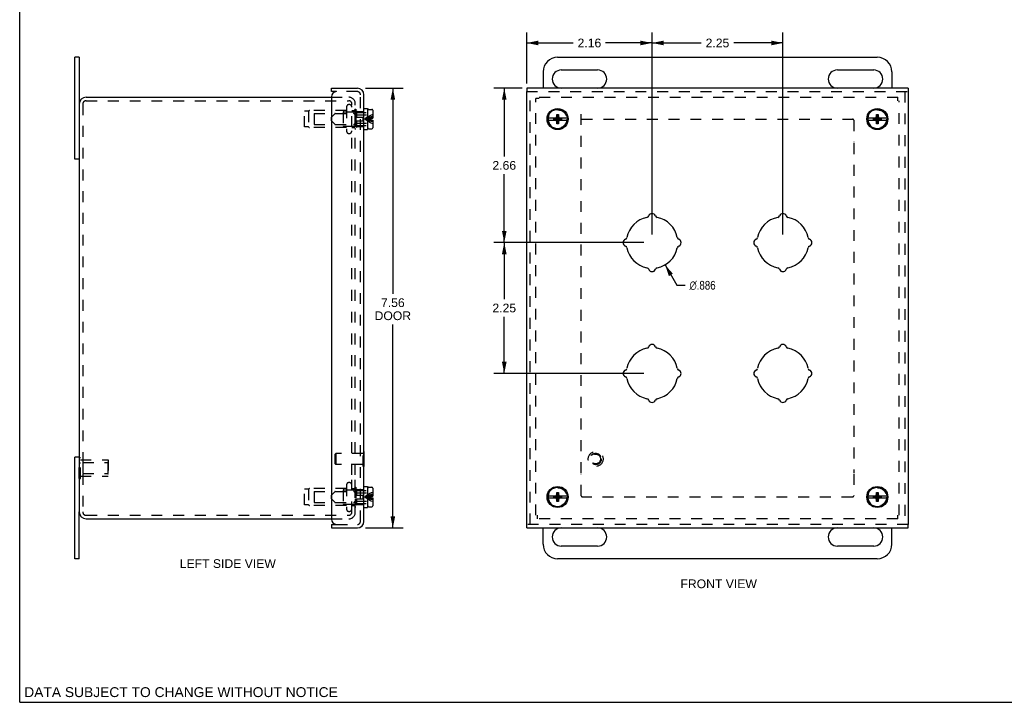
# Model space of a CAD drawing. Header units: inches. Extents: x 0 to 34, y 0 to 22.
# Tile 1 of 3: x 0 to 16.9, y 0 to 11.7. Entities that reach past the tile are written whole.
import ezdxf

# ---------------------------------------------------------------- set-up
doc = ezdxf.new("R2010")
doc.units = ezdxf.units.IN
doc.header["$LTSCALE"] = 1.87
doc.header["$MEASUREMENT"] = 0
doc.linetypes.add('HIDDEN', pattern=[0.2, 0.1, -0.1])
doc.layers.get('0').update_dxf_attribs({"linetype": 'CONTINUOUS'})
for name, color, linetype in [('DEFAULT_2', 8, 'HIDDEN'), ('DIMENSIONS', 7, 'CONTINUOUS'), ('DOOR_ASSEMBLY', 7, 'CONTINUOUS')]:
    doc.layers.add(name, color=color, linetype=linetype)
doc.styles.get("Standard").update_dxf_attribs({"font": 'arial.ttf'})
doc.styles.add('TEXTSTYLE_1', font='gdt', dxfattribs={"width": 0.8})
doc.dimstyles.new('DIMSTYLE_1', dxfattribs={"dimtxt": 0.15, "dimasz": 0.2, "dimexe": 0.09, "dimexo": 0.07, "dimgap": 0.09, "dimtad": 0, "dimtih": 1, "dimtoh": 1, "dimdec": 3, "dimzin": 4, "dimdsep": 46, "dimtxsty": 'Standard', "dimblk": '_FILLED', "dimblk1": '_FILLED', "dimblk2": '_FILLED', "dimcen": 0.09, "dimadec": 3, "dimazin": 1, "dimtfac": 1, "dimtdec": 3, "dimtofl": 0, "dimtmove": 0, "dimatfit": 1, "dimldrblk": '_FILLED', "dimfxl": 0, "dimtolj": 1, "dimtzin": 4, "dimarcsym": 0})
doc.dimstyles.new('DIMSTYLE_2', dxfattribs={"dimtxt": 0.15, "dimasz": 0.2, "dimexe": 0.09, "dimexo": 0.07, "dimgap": 0.0375, "dimtad": 0, "dimtih": 1, "dimtoh": 1, "dimzin": 4, "dimdsep": 46, "dimtxsty": 'Standard', "dimblk": '_FILLED', "dimblk1": '_FILLED', "dimblk2": '_FILLED', "dimcen": 0.09, "dimazin": 1, "dimtfac": 1, "dimtdec": 3, "dimtofl": 0, "dimtmove": 0, "dimatfit": 3, "dimldrblk": '_FILLED', "dimfxl": 0, "dimtolj": 1, "dimtzin": 4, "dimarcsym": 0})

# ---------------------------------------------------------------- blocks, each defined once
blk = doc.blocks.new('_FILLED')
at = {"color": 0, "linetype": 'ByBlock'}
blk.add_solid([(0, 0), (-1, 0.2), (-1, -0.2)], dxfattribs=at)
blk = doc.blocks.new('*D1')
at = {"layer": 'DIMENSIONS', "color": 2, "linetype": 'Continuous'}
for p, q in [((11.103, 7.523), (11.308, 7.172)), ((11.308, 7.172), (11.448, 7.172))]:
    blk.add_line(p, q, dxfattribs=at)
at = {"layer": 'DIMENSIONS', "color": 2, "linetype": 'Continuous', "xscale": 0.2, "yscale": 0.2, "zscale": 0.2, "rotation": 120.2599769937}
blk.add_blockref('_FILLED', (11.103, 7.523), dxfattribs=at)
at = {"layer": 'DIMENSIONS', "color": 2, "linetype": 'Continuous', "insert": (11.523, 7.247), "char_height": 0.15, "width": 0.60762, "attachment_point": 1, "line_spacing_factor": 0.9, "style": 'TEXTSTYLE_1'}
blk.add_mtext('{\\fgdt;n}\\fArial;.886', dxfattribs=at)
blk = doc.blocks.new('*D2')
at = {"layer": 'DIMENSIONS', "color": 2, "linetype": 'Continuous'}
for p, q in [((5.951, 10.562), (6.6, 10.562)), ((6.42, 10.562), (6.42, 7.023)), ((6.42, 2.999), (6.42, 6.498)), ((5.951, 2.999), (6.6, 2.999))]:
    blk.add_line(p, q, dxfattribs=at)
at = {"layer": 'DIMENSIONS', "color": 2, "linetype": 'Continuous', "xscale": 0.2, "yscale": 0.2, "zscale": 0.2}
for p, rotation in [((6.42, 10.562), 90), ((6.42, 2.999), 270)]:
    blk.add_blockref('_FILLED', p, dxfattribs=dict(at, rotation=rotation))
at = {"layer": 'DIMENSIONS', "color": 2, "linetype": 'Continuous', "insert": (6.42, 6.948), "char_height": 0.15, "width": 0.62788, "attachment_point": 2, "line_spacing_factor": 0.9}
blk.add_mtext('7.56\\PDOOR', dxfattribs=at)
blk = doc.blocks.new('*D13')
at = {"layer": 'DIMENSIONS', "color": 2, "linetype": 'Continuous'}
for p, q in [((8.644, 10.562), (8.157, 10.562)), ((8.337, 10.562), (8.337, 9.384)), ((8.337, 7.906), (8.337, 9.084)), ((10.74, 7.906), (8.157, 7.906))]:
    blk.add_line(p, q, dxfattribs=at)
at = {"layer": 'DIMENSIONS', "color": 2, "linetype": 'Continuous', "xscale": 0.2, "yscale": 0.2, "zscale": 0.2}
for p, rotation in [((8.337, 10.562), 90), ((8.337, 7.906), 270)]:
    blk.add_blockref('_FILLED', p, dxfattribs=dict(at, rotation=rotation))
at = {"layer": 'DIMENSIONS', "color": 2, "linetype": 'Continuous', "insert": (8.337, 9.309), "char_height": 0.15, "width": 0.40762, "attachment_point": 2, "line_spacing_factor": 0.9}
blk.add_mtext('2.66', dxfattribs=at)
blk = doc.blocks.new('*D14')
at = {"layer": 'DIMENSIONS', "color": 2, "linetype": 'Continuous'}
for p, q in [((8.724, 10.642), (8.724, 11.519)), ((10.88, 8.046), (10.88, 11.519)), ((8.724, 11.339), (9.523, 11.339)), ((10.88, 11.339), (10.081, 11.339))]:
    blk.add_line(p, q, dxfattribs=at)
at = {"layer": 'DIMENSIONS', "color": 2, "linetype": 'Continuous', "xscale": 0.2, "yscale": 0.2, "zscale": 0.2, "rotation": 180}
blk.add_blockref('_FILLED', (8.724, 11.339), dxfattribs=at)
at = {"layer": 'DIMENSIONS', "color": 2, "linetype": 'Continuous', "xscale": 0.2, "yscale": 0.2, "zscale": 0.2}
blk.add_blockref('_FILLED', (10.88, 11.339), dxfattribs=at)
at = {"layer": 'DIMENSIONS', "color": 2, "linetype": 'Continuous', "insert": (9.802, 11.414), "char_height": 0.15, "width": 0.40762, "attachment_point": 2, "line_spacing_factor": 0.9}
blk.add_mtext('2.16', dxfattribs=at)
blk = doc.blocks.new('*D15')
at = {"layer": 'DIMENSIONS', "color": 2, "linetype": 'Continuous'}
for p, q in [((10.88, 8.046), (10.88, 11.519)), ((13.13, 8.046), (13.13, 11.519)), ((10.88, 11.339), (11.726, 11.339)), ((13.13, 11.339), (12.284, 11.339))]:
    blk.add_line(p, q, dxfattribs=at)
at = {"layer": 'DIMENSIONS', "color": 2, "linetype": 'Continuous', "xscale": 0.2, "yscale": 0.2, "zscale": 0.2, "rotation": 180}
blk.add_blockref('_FILLED', (10.88, 11.339), dxfattribs=at)
at = {"layer": 'DIMENSIONS', "color": 2, "linetype": 'Continuous', "xscale": 0.2, "yscale": 0.2, "zscale": 0.2}
blk.add_blockref('_FILLED', (13.13, 11.339), dxfattribs=at)
at = {"layer": 'DIMENSIONS', "color": 2, "linetype": 'Continuous', "insert": (12.005, 11.414), "char_height": 0.15, "width": 0.40762, "attachment_point": 2, "line_spacing_factor": 0.9}
blk.add_mtext('2.25', dxfattribs=at)
blk = doc.blocks.new('*D16')
at = {"layer": 'DIMENSIONS', "color": 2, "linetype": 'Continuous'}
for p, q in [((10.74, 7.906), (8.157, 7.906)), ((8.337, 7.906), (8.337, 6.931)), ((8.337, 5.656), (8.337, 6.631)), ((10.74, 5.656), (8.157, 5.656))]:
    blk.add_line(p, q, dxfattribs=at)
at = {"layer": 'DIMENSIONS', "color": 2, "linetype": 'Continuous', "xscale": 0.2, "yscale": 0.2, "zscale": 0.2}
for p, rotation in [((8.337, 7.906), 90), ((8.337, 5.656), 270)]:
    blk.add_blockref('_FILLED', p, dxfattribs=dict(at, rotation=rotation))
at = {"layer": 'DIMENSIONS', "color": 2, "linetype": 'Continuous', "insert": (8.337, 6.856), "char_height": 0.15, "width": 0.40762, "attachment_point": 2, "line_spacing_factor": 0.9}
blk.add_mtext('2.25', dxfattribs=at)

msp = doc.modelspace()

# ---------------------------------------------------------------- linework, layer by layer
at = {"color": 7, "linetype": 'Continuous'}
for p, q in [((0, 0), (0, 22)), ((1.0245, 11.0931), (0.9495, 11.0931)), ((1.0245, 11.0931), (1.0245, 10.2856)), ((9.2552, 11.0931), (14.7552, 11.0931)), ((9.0052, 10.8431), (9.0052, 10.5619)), ((9.3177, 10.8744), (9.9427, 10.8744)), ((14.0677, 10.8744), (14.6927, 10.8744)), ((15.0052, 10.8431), (15.0052, 10.5619)), ((9.9427, 10.5619), (9.3177, 10.5619)), ((14.6927, 10.5619), (14.0677, 10.5619)), ((1.0245, 9.3431), (0.9495, 9.3431)), ((1.0245, 4.2181), (0.9495, 4.2181)), ((1.0245, 2.4681), (1.0245, 3.2756)), ((9.0052, 2.7181), (9.0052, 2.9994)), ((9.3177, 2.9994), (9.9427, 2.9994)), ((14.0677, 2.9994), (14.6927, 2.9994)), ((15.0052, 2.7181), (15.0052, 2.9994)), ((9.9427, 2.6869), (9.3177, 2.6869)), ((14.6927, 2.6869), (14.0677, 2.6869)), ((1.0245, 2.4681), (0.9495, 2.4681)), ((14.7552, 2.4681), (9.2552, 2.4681)), ((0, 0), (34, 0))]:
    msp.add_line(p, q, dxfattribs=at)
at = {"color": 3, "linetype": 'Continuous'}
for p, q in [((0.9495, 9.3431), (0.9495, 11.0931)), ((1.1445, 10.4056), (5.3625, 10.4056)), ((1.0245, 10.2856), (1.0245, 3.2756)), ((0.9495, 2.4681), (0.9495, 4.2181)), ((1.1445, 3.1556), (5.3625, 3.1556))]:
    msp.add_line(p, q, dxfattribs=at)
at = {"color": 7, "linetype": 'Continuous'}
for centre, radius, start, end in [((9.2552, 10.8431), 0.25, 90, 180), ((14.7552, 10.8431), 0.25, 0, 90), ((9.3177, 10.7181), 0.1562, 90, 270), ((9.9427, 10.7181), 0.1562, 270, 90), ((14.0677, 10.7181), 0.1562, 90, 270), ((14.6927, 10.7181), 0.1562, 270, 90), ((9.3177, 2.8431), 0.1562, 90, 270), ((9.9427, 2.8431), 0.1562, 270, 90), ((14.0677, 2.8431), 0.1562, 90, 270), ((14.6927, 2.8431), 0.1562, 270, 90), ((9.2552, 2.7181), 0.25, 180, 270), ((14.7552, 2.7181), 0.25, 270, 360)]:
    msp.add_arc(centre, radius, start, end, dxfattribs=at)
at = {"color": 3, "linetype": 'Continuous'}
for centre, start, end in [((1.1445, 10.2856), 90, 180), ((1.1445, 3.2756), 180, 270)]:
    msp.add_arc(centre, 0.12, start, end, dxfattribs=at)
at = {"layer": 'DEFAULT_2', "color": 8, "linetype": 'HIDDEN'}
for p, q in [((1.1445, 10.3456), (5.6595, 10.3456)), ((5.3625, 10.4056), (5.6595, 10.4056)), ((8.8802, 3.2156), (8.8802, 10.3836)), ((8.9402, 10.3836), (8.8802, 10.3836)), ((8.9402, 10.4056), (15.1082, 10.4056)), ((15.1082, 10.3456), (15.1082, 10.4056)), ((15.1302, 3.2156), (15.1302, 10.3456)), ((1.0845, 10.2856), (1.0845, 3.2756)), ((4.902, 9.8956), (4.902, 10.1656)), ((4.971, 10.1656), (4.902, 10.1656)), ((4.971, 10.1656), (4.971, 9.8956)), ((5.622, 10.1766), (4.9889, 10.1766)), ((5.622, 10.2344), (5.622, 9.8269)), ((5.7145, 3.9119), (5.7145, 10.2936)), ((5.7145, 10.1766), (5.7565, 10.1766)), ((5.7665, 10.2006), (5.7665, 9.8606)), ((5.7665, 10.2006), (5.7845, 10.2006)), ((5.7745, 3.9119), (5.7745, 10.2936)), ((5.7845, 10.2006), (5.7845, 9.8606)), ((9.6614, 3.9449), (9.6614, 10.1666)), ((5.0645, 10.1256), (5.0645, 9.9356)), ((5.0645, 10.1256), (5.5645, 10.1256)), ((5.5645, 10.1456), (5.5645, 9.9156)), ((5.5745, 10.1556), (5.7845, 10.1556)), ((9.6694, 10.0306), (14.3289, 10.0306)), ((14.3489, 10.0106), (14.3489, 9.6344)), ((4.971, 9.8956), (4.902, 9.8956)), ((5.622, 9.8846), (4.9889, 9.8846)), ((5.0645, 9.9356), (5.5645, 9.9356)), ((5.5745, 9.9056), (5.7845, 9.9056)), ((5.7145, 9.8846), (5.7565, 9.8846)), ((5.7665, 9.8606), (5.7845, 9.8606)), ((14.3489, 9.6164), (14.3489, 3.9449)), ((1.0241, 3.8505), (1.0241, 4.2108)), ((1.0241, 4.2108), (1.0451, 4.2108)), ((1.0241, 4.1207), (1.0451, 4.1207)), ((1.0451, 3.8505), (1.0451, 4.2108)), ((1.0451, 4.1706), (1.5241, 4.1706)), ((1.0866, 4.1256), (1.5141, 4.1256)), ((1.0866, 4.1256), (1.0866, 3.9356)), ((1.5141, 4.1256), (1.5241, 4.1356)), ((1.5141, 4.1256), (1.5141, 3.9356)), ((1.5241, 4.1706), (1.5241, 3.8906)), ((1.0241, 3.9406), (1.0451, 3.9406)), ((1.0866, 3.9356), (1.5141, 3.9356)), ((1.5141, 3.9356), (1.5241, 3.9256)), ((5.7145, 3.2676), (5.7145, 3.9117)), ((5.7745, 3.2676), (5.7745, 3.9117)), ((9.6614, 3.5506), (9.6614, 3.9269)), ((14.3489, 3.9289), (14.3489, 3.5506)), ((1.0241, 3.8505), (1.0451, 3.8505)), ((1.0451, 3.8906), (1.5241, 3.8906)), ((5.622, 3.7344), (5.622, 3.3269)), ((4.971, 3.6656), (4.902, 3.6656)), ((4.902, 3.3956), (4.902, 3.6656)), ((4.971, 3.6656), (4.971, 3.3956)), ((5.622, 3.6766), (4.9889, 3.6766)), ((5.0645, 3.6256), (5.5645, 3.6256)), ((5.0645, 3.6256), (5.0645, 3.4356)), ((5.5645, 3.6456), (5.5645, 3.4156)), ((5.5745, 3.6556), (5.7845, 3.6556)), ((5.7145, 3.6766), (5.7565, 3.6766)), ((5.7665, 3.7006), (5.7845, 3.7006)), ((5.7665, 3.7006), (5.7665, 3.3606)), ((5.7845, 3.7006), (5.7845, 3.3606)), ((4.971, 3.3956), (4.902, 3.3956)), ((5.0645, 3.4356), (5.5645, 3.4356)), ((5.5745, 3.4056), (5.7845, 3.4056)), ((14.3289, 3.5306), (9.6814, 3.5306)), ((5.622, 3.3846), (4.9889, 3.3846)), ((5.7145, 3.3846), (5.7565, 3.3846)), ((5.7665, 3.3606), (5.7845, 3.3606)), ((1.1445, 3.2156), (5.6595, 3.2156)), ((5.3625, 3.1556), (5.6625, 3.1556)), ((5.6595, 3.2156), (5.6625, 3.2156)), ((8.9022, 3.2156), (8.9022, 3.1556)), ((15.1082, 3.1556), (8.9022, 3.1556)), ((15.1082, 3.1556), (15.1082, 3.2156))]:
    msp.add_line(p, q, dxfattribs=at)
for centre in [(9.2552, 10.0306), (14.7552, 10.0306), (9.2552, 3.5306), (14.7552, 3.5306)]:
    msp.add_circle(centre, 0.1585, dxfattribs=at)
for centre, radius, start, end in [((1.1445, 10.2856), 0.06, 90, 180), ((5.6625, 10.2936), 0.112, 0, 90), ((5.6625, 10.2936), 0.052, 0, 90), ((4.9889, 10.1566), 0.02, 90, 153.25632), ((5.6683, 10.2344), 0.0462, 0, 180), ((5.7565, 10.1866), 0.01, 270, 359.99996), ((5.5745, 10.1456), 0.01, 90, 180.00003), ((14.3289, 10.0106), 0.02, 0, 90), ((4.9889, 9.9046), 0.02, 206.74368, 270), ((5.5745, 9.9156), 0.01, 179.99997, 270), ((5.6683, 9.8269), 0.0462, 180, 360), ((5.7565, 9.8746), 0.01, 0.00004, 90), ((5.6683, 3.7344), 0.0462, 0, 180), ((4.9889, 3.6566), 0.02, 90, 153.25632), ((5.5745, 3.6456), 0.01, 90, 180.00003), ((5.7565, 3.6866), 0.01, 270, 359.99996), ((4.9889, 3.4046), 0.02, 206.74368, 270), ((5.5745, 3.4156), 0.01, 179.99997, 270), ((9.6814, 3.5506), 0.02, 180, 270), ((14.3289, 3.5506), 0.02, 270, 360), ((1.1445, 3.2756), 0.06, 180, 270), ((5.6683, 3.3269), 0.0462, 180, 360), ((5.6625, 3.2676), 0.112, 270, 360), ((5.6625, 3.2676), 0.052, 270, 360), ((5.7565, 3.3746), 0.01, 0.00004, 90)]:
    msp.add_arc(centre, radius, start, end, dxfattribs=at)
at = {"layer": 'DOOR_ASSEMBLY', "color": 7, "linetype": 'Continuous'}
for p, q in [((5.3625, 10.5019), (5.3625, 10.5619)), ((8.7239, 10.5619), (8.7239, 10.5019)), ((15.2864, 10.5619), (15.2864, 10.5019)), ((5.4525, 10.5019), (5.3625, 10.5019)), ((5.9225, 10.2116), (5.985, 10.2116)), ((5.985, 10.2116), (5.985, 9.8496)), ((5.99, 9.8786), (5.99, 10.1826)), ((6.005, 10.1976), (6.058, 10.1976)), ((6.073, 10.1826), (6.073, 10.0471)), ((5.985, 10.1036), (5.99, 10.1036)), ((6.04, 10.0471), (6.04, 10.0141)), ((6.04, 10.0471), (6.073, 10.0471)), ((6.04, 10.0141), (6.073, 10.0141)), ((6.073, 10.0141), (6.073, 9.8786)), ((9.2226, 10.0471), (9.089, 10.0471)), ((9.089, 10.0141), (9.2226, 10.0141)), ((9.1904, 10.0173), (9.1904, 10.044)), ((9.1904, 10.044), (9.3199, 10.0173)), ((9.1904, 10.044), (9.2171, 10.044)), ((9.1904, 10.0173), (9.3199, 10.044)), ((9.2171, 10.0173), (9.1904, 10.0173)), ((9.2082, 10.0471), (9.2275, 10.0583)), ((9.2275, 10.003), (9.2082, 10.0141)), ((9.2171, 10.044), (9.2226, 10.0471)), ((9.2171, 10.0173), (9.2932, 10.044)), ((9.2171, 10.044), (9.2932, 10.0173)), ((9.2226, 10.0141), (9.2171, 10.0173)), ((9.2275, 10.0583), (9.2387, 10.0776)), ((9.2275, 10.003), (9.2828, 10.0583)), ((9.2828, 10.003), (9.2275, 10.0583)), ((9.2387, 9.9836), (9.2275, 10.003)), ((9.2387, 9.9506), (9.2717, 10.1106)), ((9.2387, 10.0776), (9.2387, 10.1106)), ((9.2717, 9.9506), (9.2387, 10.1106)), ((9.2387, 10.1106), (9.2717, 10.1106)), ((9.2387, 9.9836), (9.2717, 10.0776)), ((9.2717, 9.9836), (9.2387, 10.0776)), ((9.2717, 10.1106), (9.2717, 10.0776)), ((9.2717, 10.0776), (9.2828, 10.0583)), ((9.2828, 10.003), (9.2717, 9.9836)), ((9.2828, 10.0583), (9.3022, 10.0471)), ((9.3022, 10.0141), (9.2828, 10.003)), ((9.2877, 10.0471), (9.2932, 10.044)), ((9.4213, 10.0471), (9.2877, 10.0471)), ((9.2932, 10.0173), (9.2877, 10.0141)), ((9.2877, 10.0141), (9.4213, 10.0141)), ((9.2932, 10.044), (9.3199, 10.044)), ((9.3199, 10.0173), (9.2932, 10.0173)), ((9.3199, 10.044), (9.3199, 10.0173)), ((14.7226, 10.0471), (14.589, 10.0471)), ((14.589, 10.0141), (14.7226, 10.0141)), ((14.6904, 10.0173), (14.6904, 10.044)), ((14.6904, 10.0173), (14.8199, 10.044)), ((14.6904, 10.044), (14.7171, 10.044)), ((14.6904, 10.044), (14.8199, 10.0173)), ((14.7171, 10.0173), (14.6904, 10.0173)), ((14.7082, 10.0471), (14.7275, 10.0583)), ((14.7275, 10.003), (14.7082, 10.0141)), ((14.7171, 10.044), (14.7226, 10.0471)), ((14.7171, 10.0173), (14.7932, 10.044)), ((14.7171, 10.044), (14.7932, 10.0173)), ((14.7226, 10.0141), (14.7171, 10.0173)), ((14.7275, 10.0583), (14.7387, 10.0776)), ((14.7275, 10.003), (14.7828, 10.0583)), ((14.7275, 10.0583), (14.7828, 10.003)), ((14.7387, 9.9836), (14.7275, 10.003)), ((14.7387, 9.9506), (14.7717, 10.1106)), ((14.7387, 10.0776), (14.7387, 10.1106)), ((14.7387, 10.1106), (14.7717, 10.1106)), ((14.7717, 9.9506), (14.7387, 10.1106)), ((14.7387, 9.9836), (14.7717, 10.0776)), ((14.7717, 9.9836), (14.7387, 10.0776)), ((14.7717, 10.1106), (14.7717, 10.0776)), ((14.7717, 10.0776), (14.7828, 10.0583)), ((14.7828, 10.003), (14.7717, 9.9836)), ((14.7828, 10.0583), (14.8022, 10.0471)), ((14.8022, 10.0141), (14.7828, 10.003)), ((14.9213, 10.0471), (14.7877, 10.0471)), ((14.7877, 10.0471), (14.7932, 10.044)), ((14.7932, 10.0173), (14.7877, 10.0141)), ((14.7877, 10.0141), (14.9213, 10.0141)), ((14.7932, 10.044), (14.8199, 10.044)), ((14.8199, 10.0173), (14.7932, 10.0173)), ((14.8199, 10.044), (14.8199, 10.0173)), ((5.9225, 9.8496), (5.985, 9.8496)), ((5.985, 9.9576), (5.99, 9.9576)), ((6.005, 9.8636), (6.058, 9.8636)), ((9.2387, 9.9506), (9.2387, 9.9836)), ((9.2717, 9.9506), (9.2387, 9.9506)), ((9.2717, 9.9836), (9.2717, 9.9506)), ((14.7387, 9.9506), (14.7387, 9.9836)), ((14.7717, 9.9506), (14.7387, 9.9506)), ((14.7717, 9.9836), (14.7717, 9.9506)), ((5.9265, 4.3124), (5.9225, 4.3124)), ((5.9265, 4.0564), (5.9265, 4.3124)), ((5.9265, 4.0564), (5.9225, 4.0564)), ((5.9225, 3.7116), (5.985, 3.7116)), ((5.985, 3.7116), (5.985, 3.3496)), ((5.985, 3.6036), (5.99, 3.6036)), ((5.99, 3.3786), (5.99, 3.6826)), ((6.005, 3.6976), (6.058, 3.6976)), ((6.073, 3.6826), (6.073, 3.5471)), ((9.2082, 3.5471), (9.2275, 3.5583)), ((9.2275, 3.5583), (9.2387, 3.5776)), ((9.2275, 3.5583), (9.2828, 3.503)), ((9.2275, 3.503), (9.2828, 3.5583)), ((9.2717, 3.4506), (9.2387, 3.6106)), ((9.2387, 3.6106), (9.2717, 3.6106)), ((9.2387, 3.5776), (9.2387, 3.6106)), ((9.2387, 3.4506), (9.2717, 3.6106)), ((9.2717, 3.4836), (9.2387, 3.5776)), ((9.2387, 3.4836), (9.2717, 3.5776)), ((9.2717, 3.6106), (9.2717, 3.5776)), ((9.2717, 3.5776), (9.2828, 3.5583)), ((9.2828, 3.5583), (9.3022, 3.5471)), ((14.7082, 3.5471), (14.7275, 3.5583)), ((14.7275, 3.5583), (14.7387, 3.5776)), ((14.7275, 3.5583), (14.7828, 3.503)), ((14.7275, 3.503), (14.7828, 3.5583)), ((14.7387, 3.6106), (14.7717, 3.6106)), ((14.7717, 3.4506), (14.7387, 3.6106)), ((14.7387, 3.5776), (14.7387, 3.6106)), ((14.7387, 3.4506), (14.7717, 3.6106)), ((14.7717, 3.4836), (14.7387, 3.5776)), ((14.7387, 3.4836), (14.7717, 3.5776)), ((14.7717, 3.6106), (14.7717, 3.5776)), ((14.7717, 3.5776), (14.7828, 3.5583)), ((14.7828, 3.5583), (14.8022, 3.5471)), ((5.985, 3.4576), (5.99, 3.4576)), ((6.04, 3.5471), (6.073, 3.5471)), ((6.04, 3.5471), (6.04, 3.5141)), ((6.04, 3.5141), (6.073, 3.5141)), ((6.073, 3.5141), (6.073, 3.3786)), ((9.2226, 3.5471), (9.089, 3.5471)), ((9.089, 3.5141), (9.2226, 3.5141)), ((9.1904, 3.544), (9.3199, 3.5173)), ((9.1904, 3.544), (9.2171, 3.544)), ((9.1904, 3.5173), (9.1904, 3.544)), ((9.1904, 3.5173), (9.3199, 3.544)), ((9.2171, 3.5173), (9.1904, 3.5173)), ((9.2275, 3.503), (9.2082, 3.5141)), ((9.2171, 3.544), (9.2226, 3.5471)), ((9.2171, 3.544), (9.2932, 3.5173)), ((9.2171, 3.5173), (9.2932, 3.544)), ((9.2226, 3.5141), (9.2171, 3.5173)), ((9.2387, 3.4836), (9.2275, 3.503)), ((9.2387, 3.4506), (9.2387, 3.4836)), ((9.2717, 3.4506), (9.2387, 3.4506)), ((9.2828, 3.503), (9.2717, 3.4836)), ((9.2717, 3.4836), (9.2717, 3.4506)), ((9.3022, 3.5141), (9.2828, 3.503)), ((9.2877, 3.5471), (9.2932, 3.544)), ((9.4213, 3.5471), (9.2877, 3.5471)), ((9.2932, 3.5173), (9.2877, 3.5141)), ((9.2877, 3.5141), (9.4213, 3.5141)), ((9.2932, 3.544), (9.3199, 3.544)), ((9.3199, 3.5173), (9.2932, 3.5173)), ((9.3199, 3.544), (9.3199, 3.5173)), ((14.7226, 3.5471), (14.589, 3.5471)), ((14.589, 3.5141), (14.7226, 3.5141)), ((14.6904, 3.5173), (14.8199, 3.544)), ((14.6904, 3.544), (14.7171, 3.544)), ((14.6904, 3.544), (14.8199, 3.5173)), ((14.6904, 3.5173), (14.6904, 3.544)), ((14.7171, 3.5173), (14.6904, 3.5173)), ((14.7275, 3.503), (14.7082, 3.5141)), ((14.7171, 3.544), (14.7226, 3.5471)), ((14.7171, 3.544), (14.7932, 3.5173)), ((14.7171, 3.5173), (14.7932, 3.544)), ((14.7226, 3.5141), (14.7171, 3.5173)), ((14.7387, 3.4836), (14.7275, 3.503)), ((14.7387, 3.4506), (14.7387, 3.4836)), ((14.7717, 3.4506), (14.7387, 3.4506)), ((14.7828, 3.503), (14.7717, 3.4836)), ((14.7717, 3.4836), (14.7717, 3.4506)), ((14.8022, 3.5141), (14.7828, 3.503)), ((14.9213, 3.5471), (14.7877, 3.5471)), ((14.7877, 3.5471), (14.7932, 3.544)), ((14.7932, 3.5173), (14.7877, 3.5141)), ((14.7877, 3.5141), (14.9213, 3.5141)), ((14.7932, 3.544), (14.8199, 3.544)), ((14.8199, 3.5173), (14.7932, 3.5173)), ((14.8199, 3.544), (14.8199, 3.5173)), ((5.9225, 3.3496), (5.985, 3.3496)), ((6.005, 3.3636), (6.058, 3.3636)), ((5.3625, 3.0594), (5.4525, 3.0594)), ((5.3625, 3.0594), (5.3625, 2.9994)), ((8.7239, 2.9994), (8.7239, 3.0594)), ((15.2864, 2.9994), (15.2864, 3.0594))]:
    msp.add_line(p, q, dxfattribs=at)
at = {"layer": 'DOOR_ASSEMBLY', "color": 3, "linetype": 'Continuous'}
for p, q in [((5.3625, 10.5619), (5.8105, 10.5619)), ((15.2864, 10.5619), (8.7239, 10.5619)), ((5.3625, 10.4119), (5.3625, 3.1494)), ((5.9225, 3.1114), (5.9225, 10.4499)), ((8.7239, 3.0594), (8.7239, 10.5019)), ((15.2864, 10.5019), (15.2864, 3.0594)), ((5.3625, 2.9994), (5.8105, 2.9994)), ((8.7239, 2.9994), (15.2864, 2.9994))]:
    msp.add_line(p, q, dxfattribs=at)
at = {"layer": 'DOOR_ASSEMBLY', "color": 8, "linetype": 'HIDDEN'}
for p, q in [((5.8105, 10.5019), (5.4525, 10.5019)), ((5.8625, 3.1114), (5.8625, 10.4499)), ((8.7239, 10.5019), (15.2864, 10.5019)), ((8.7839, 3.0594), (8.7839, 10.5019)), ((15.2264, 10.5019), (15.2264, 3.0594)), ((5.775, 10.1511), (5.7975, 10.1736)), ((5.7975, 10.1736), (5.7975, 10.0606)), ((5.363, 10.0636), (5.4197, 10.1202)), ((5.363, 9.9976), (5.363, 10.0636)), ((5.363, 9.9976), (5.4197, 9.941)), ((5.4303, 10.1246), (5.7438, 10.1246)), ((5.7667, 10.108), (5.7544, 10.1202)), ((5.775, 10.0606), (5.775, 10.1511)), ((5.775, 10.1406), (5.985, 10.1406)), ((5.775, 10.0606), (5.905, 10.0606)), ((5.775, 9.9101), (5.775, 10.0006)), ((5.775, 10.0006), (5.905, 10.0006)), ((5.7773, 10.1036), (5.985, 10.1036)), ((5.7975, 10.1606), (5.9225, 10.1606)), ((5.7975, 10.0006), (5.7975, 9.8876)), ((5.905, 10.0606), (5.905, 10.0006)), ((6.0045, 10.04), (5.9871, 10.0379)), ((6.0045, 10.0212), (5.9871, 10.0234)), ((5.4303, 9.9366), (5.7438, 9.9366)), ((5.7667, 9.9532), (5.7544, 9.941)), ((5.775, 9.9206), (5.985, 9.9206)), ((5.775, 9.9101), (5.7975, 9.8876)), ((5.7773, 9.9576), (5.985, 9.9576)), ((5.7975, 9.9006), (5.9225, 9.9006)), ((5.4265, 4.2684), (5.4365, 4.2784)), ((5.4265, 4.1004), (5.4265, 4.2684)), ((5.9085, 4.2784), (5.4365, 4.2784)), ((5.4365, 4.2784), (5.4365, 4.0904)), ((5.9225, 4.3124), (5.9085, 4.3124)), ((5.9085, 4.0564), (5.9085, 4.3124)), ((5.4265, 4.1004), (5.4365, 4.0904)), ((5.9085, 4.0904), (5.4365, 4.0904)), ((5.9225, 4.0564), (5.9085, 4.0564)), ((5.363, 3.5636), (5.4197, 3.6202)), ((5.363, 3.4976), (5.363, 3.5636)), ((5.4303, 3.6246), (5.7438, 3.6246)), ((5.7667, 3.608), (5.7544, 3.6202)), ((5.775, 3.6511), (5.7975, 3.6736)), ((5.775, 3.5606), (5.775, 3.6511)), ((5.775, 3.6406), (5.985, 3.6406)), ((5.775, 3.5606), (5.905, 3.5606)), ((5.7773, 3.6036), (5.985, 3.6036)), ((5.7975, 3.6736), (5.7975, 3.5606)), ((5.7975, 3.6606), (5.9225, 3.6606)), ((5.905, 3.5606), (5.905, 3.5006)), ((5.363, 3.4976), (5.4197, 3.441)), ((5.4303, 3.4366), (5.7438, 3.4366)), ((5.7667, 3.4532), (5.7544, 3.441)), ((5.775, 3.5006), (5.905, 3.5006)), ((5.775, 3.4101), (5.775, 3.5006)), ((5.775, 3.4206), (5.985, 3.4206)), ((5.775, 3.4101), (5.7975, 3.3876)), ((5.7773, 3.4576), (5.985, 3.4576)), ((5.7975, 3.5006), (5.7975, 3.3876)), ((5.7975, 3.4006), (5.9225, 3.4006)), ((6.0045, 3.54), (5.9871, 3.5379)), ((6.0045, 3.5212), (5.9871, 3.5234)), ((5.4525, 3.0594), (5.8105, 3.0594)), ((15.2864, 3.0594), (8.7239, 3.0594))]:
    msp.add_line(p, q, dxfattribs=at)
for points in [[(6.073, 10.0776), (6.0493, 10.0713), (6.0259, 10.0644), (6.0029, 10.0568), (5.9802, 10.0487), (5.958, 10.04), (5.936, 10.0306)], [(6.0029, 10.0753), (5.9802, 10.0614), (5.958, 10.0465), (5.936, 10.0306)], [(6.073, 10.0583), (6.0493, 10.0546), (6.0259, 10.0505), (6.0029, 10.0461), (5.9802, 10.0413), (5.958, 10.0361), (5.936, 10.0306)], [(5.9871, 10.0379), (5.9698, 10.0356), (5.9528, 10.0332), (5.936, 10.0306)], [(5.9871, 10.0234), (5.9698, 10.0257), (5.9528, 10.0281), (5.936, 10.0306)], [(6.0029, 10.0152), (5.9802, 10.02), (5.958, 10.0251), (5.936, 10.0306)], [(6.0029, 10.0044), (5.9802, 10.0125), (5.958, 10.0213), (5.936, 10.0306)], [(6.0029, 9.986), (5.9802, 9.9998), (5.958, 10.0147), (5.936, 10.0306)], [(6.073, 10.1106), (6.0493, 10.0999), (6.0259, 10.0881), (6.0029, 10.0753)], [(6.073, 10.003), (6.0493, 10.0067), (6.0259, 10.0107), (6.0029, 10.0152)], [(6.073, 9.9836), (6.0493, 9.9899), (6.0259, 9.9969), (6.0029, 10.0044)], [(6.04, 10.044), (6.0222, 10.0421), (6.0045, 10.04)], [(6.04, 10.0173), (6.0222, 10.0192), (6.0045, 10.0212)], [(6.073, 9.9506), (6.0493, 9.9614), (6.0259, 9.9732), (6.0029, 9.986)], [(6.073, 3.5776), (6.0493, 3.5713), (6.0259, 3.5644), (6.0029, 3.5568), (5.9802, 3.5487), (5.958, 3.54), (5.936, 3.5306)], [(6.0029, 3.5753), (5.9802, 3.5614), (5.958, 3.5465), (5.936, 3.5306)], [(6.073, 3.6106), (6.0493, 3.5999), (6.0259, 3.5881), (6.0029, 3.5753)], [(6.073, 3.5583), (6.0493, 3.5546), (6.0259, 3.5505), (6.0029, 3.5461)], [(6.0029, 3.5461), (5.9802, 3.5413), (5.958, 3.5361), (5.936, 3.5306)], [(5.9871, 3.5379), (5.9698, 3.5356), (5.9528, 3.5332), (5.936, 3.5306)], [(5.9871, 3.5234), (5.9698, 3.5257), (5.9528, 3.5281), (5.936, 3.5306)], [(6.073, 3.503), (6.0493, 3.5067), (6.0259, 3.5107), (6.0029, 3.5152), (5.9802, 3.52), (5.958, 3.5251), (5.936, 3.5306)], [(6.073, 3.4836), (6.0493, 3.4899), (6.0259, 3.4969), (6.0029, 3.5044), (5.9802, 3.5125), (5.958, 3.5213), (5.936, 3.5306)], [(6.0029, 3.486), (5.9802, 3.4998), (5.958, 3.5147), (5.936, 3.5306)], [(6.073, 3.4506), (6.0493, 3.4614), (6.0259, 3.4732), (6.0029, 3.486)], [(6.04, 3.544), (6.0222, 3.5421), (6.0045, 3.54)], [(6.04, 3.5173), (6.0222, 3.5192), (6.0045, 3.5212)]]:
    msp.add_lwpolyline(points, dxfattribs=at)
at = {"layer": 'DOOR_ASSEMBLY', "color": 7, "linetype": 'Continuous'}
for centre, radius in [((9.2552, 10.0306), 0.181), ((9.2552, 10.0306), 0.167), ((14.7552, 10.0306), 0.181), ((14.7552, 10.0306), 0.167), ((9.2552, 3.5306), 0.181), ((9.2552, 3.5306), 0.167), ((14.7552, 3.5306), 0.181), ((14.7552, 3.5306), 0.167)]:
    msp.add_circle(centre, radius, dxfattribs=at)
at = {"layer": 'DOOR_ASSEMBLY', "color": 8, "linetype": 'HIDDEN'}
for radius in [0.128, 0.0981, 0.094, 0.084]:
    msp.add_circle((9.9089, 4.1844), radius, dxfattribs=at)
at = {"layer": 'DOOR_ASSEMBLY', "color": 3, "linetype": 'Continuous'}
for centre, radius, start, end in [((5.8105, 10.4499), 0.112, 0, 90), ((5.4525, 10.4119), 0.09, 90, 180), ((10.8802, 7.9056), 0.443, 101.44242, 168.55758), ((10.7843, 8.379), 0.04, 281.44242, 339.19898), ((10.8802, 8.3426), 0.0625, 20.80102, 159.19898), ((10.976, 8.379), 0.04, 200.80102, 258.55758), ((10.8802, 7.9056), 0.443, 11.44242, 78.55758), ((13.1302, 7.9056), 0.443, 101.44242, 168.55758), ((13.0343, 8.379), 0.04, 281.44242, 339.19898), ((13.1302, 8.3426), 0.0625, 20.80102, 159.19898), ((13.226, 8.379), 0.04, 200.80102, 258.55758), ((13.1302, 7.9056), 0.443, 11.44242, 78.55758), ((10.4432, 7.9056), 0.0625, 110.80102, 249.19898), ((10.4068, 8.0014), 0.04, 290.80102, 348.55758), ((11.3536, 8.0014), 0.04, 191.44242, 249.19898), ((11.3172, 7.9056), 0.0625, 290.80102, 69.19898), ((12.6932, 7.9056), 0.0625, 110.80102, 249.19898), ((12.6568, 8.0014), 0.04, 290.80102, 348.55758), ((13.6036, 8.0014), 0.04, 191.44242, 249.19898), ((13.5672, 7.9056), 0.0625, 290.80102, 69.19898), ((10.4068, 7.8098), 0.04, 11.44242, 69.19898), ((10.8802, 7.9056), 0.443, 191.44242, 258.55758), ((10.8802, 7.9056), 0.443, 281.44242, 348.55758), ((11.3536, 7.8098), 0.04, 110.80102, 168.55758), ((12.6568, 7.8098), 0.04, 11.44242, 69.19898), ((13.1302, 7.9056), 0.443, 191.44242, 258.55758), ((13.1302, 7.9056), 0.443, 281.44242, 348.55758), ((13.6036, 7.8098), 0.04, 110.80102, 168.55758), ((10.7843, 7.4322), 0.04, 20.80102, 78.55758), ((10.976, 7.4322), 0.04, 101.44242, 159.19898), ((13.0343, 7.4322), 0.04, 20.80102, 78.55758), ((13.226, 7.4322), 0.04, 101.44242, 159.19898), ((10.8802, 7.4686), 0.0625, 200.80102, 339.19898), ((13.1302, 7.4686), 0.0625, 200.80102, 339.19898), ((10.7843, 6.129), 0.04, 281.44242, 339.19898), ((10.8802, 6.0926), 0.0625, 20.80102, 159.19898), ((10.976, 6.129), 0.04, 200.80102, 258.55758), ((13.0343, 6.129), 0.04, 281.44242, 339.19898), ((13.1302, 6.0926), 0.0625, 20.80102, 159.19898), ((13.226, 6.129), 0.04, 200.80102, 258.55758), ((10.8802, 5.6556), 0.443, 101.44242, 168.55758), ((10.8802, 5.6556), 0.443, 11.44242, 78.55758), ((13.1302, 5.6556), 0.443, 101.44242, 168.55758), ((13.1302, 5.6556), 0.443, 11.44242, 78.55758), ((10.4432, 5.6556), 0.0625, 110.80102, 249.19898), ((10.4068, 5.7514), 0.04, 290.80102, 348.55758), ((10.4068, 5.5598), 0.04, 11.44242, 69.19898), ((11.3536, 5.7514), 0.04, 191.44242, 249.19898), ((11.3536, 5.5598), 0.04, 110.80102, 168.55758), ((11.3172, 5.6556), 0.0625, 290.80102, 69.19898), ((12.6932, 5.6556), 0.0625, 110.80102, 249.19898), ((12.6568, 5.7514), 0.04, 290.80102, 348.55758), ((12.6568, 5.5598), 0.04, 11.44242, 69.19898), ((13.6036, 5.7514), 0.04, 191.44242, 249.19898), ((13.6036, 5.5598), 0.04, 110.80102, 168.55758), ((13.5672, 5.6556), 0.0625, 290.80102, 69.19898), ((10.8802, 5.6556), 0.443, 191.44242, 258.55758), ((10.8802, 5.6556), 0.443, 281.44242, 348.55758), ((13.1302, 5.6556), 0.443, 191.44242, 258.55758), ((13.1302, 5.6556), 0.443, 281.44242, 348.55758), ((10.7843, 5.1822), 0.04, 20.80102, 78.55758), ((10.8802, 5.2186), 0.0625, 200.80102, 339.19898), ((10.976, 5.1822), 0.04, 101.44242, 159.19898), ((13.0343, 5.1822), 0.04, 20.80102, 78.55758), ((13.1302, 5.2186), 0.0625, 200.80102, 339.19898), ((13.226, 5.1822), 0.04, 101.44242, 159.19898), ((5.4525, 3.1494), 0.09, 180, 270), ((5.8105, 3.1114), 0.112, 270, 360)]:
    msp.add_arc(centre, radius, start, end, dxfattribs=at)
at = {"layer": 'DOOR_ASSEMBLY', "color": 8, "linetype": 'HIDDEN'}
for centre, radius, start, end in [((5.8105, 10.4499), 0.052, 0, 90), ((5.4303, 10.1096), 0.015, 90, 135), ((5.7438, 10.1096), 0.015, 45.00006, 90), ((5.7773, 10.1186), 0.015, 225.00006, 270), ((5.4303, 9.9516), 0.015, 225, 270), ((5.7438, 9.9516), 0.015, 270, 314.99994), ((5.7773, 9.9426), 0.015, 90, 134.99994), ((5.4303, 3.6096), 0.015, 90, 135), ((5.7438, 3.6096), 0.015, 45.00006, 90), ((5.7773, 3.6186), 0.015, 225.00006, 270), ((5.4303, 3.4516), 0.015, 225, 270), ((5.7438, 3.4516), 0.015, 270, 314.99994), ((5.7773, 3.4426), 0.015, 90, 134.99994), ((5.8105, 3.1114), 0.052, 270, 360)]:
    msp.add_arc(centre, radius, start, end, dxfattribs=at)
at = {"layer": 'DOOR_ASSEMBLY', "color": 7, "linetype": 'Continuous'}
for centre, start, end in [((6.005, 10.1826), 90, 180), ((6.058, 10.1826), 0, 90), ((6.005, 9.8786), 180, 270), ((6.058, 9.8786), 270, 360), ((6.005, 3.6826), 90, 180), ((6.058, 3.6826), 0, 90), ((6.005, 3.3786), 180, 270), ((6.058, 3.3786), 270, 360)]:
    msp.add_arc(centre, 0.015, start, end, dxfattribs=at)

# ---------------------------------------------------------------- texts
at = {"layer": 'DIMENSIONS', "color": 2, "linetype": 'Continuous', "attachment_point": 2, "line_spacing_factor": 0.9}
for s, insert, char_height, width in [('LEFT SIDE VIEW', (3.5805, 2.4605), 0.15, 1.649442), ('FRONT VIEW', (12.0259, 2.1131), 0.15, 1.312639), ('DATA SUBJECT TO CHANGE WITHOUT NOTICE', (2.7758, 0.2598), 0.17, 5.385651)]:
    msp.add_mtext(s, dxfattribs=dict(at, insert=insert, char_height=char_height, width=width))

# ---------------------------------------------------------------- dimensions: what is measured, and where the dimension line sits
at = {"layer": 'DIMENSIONS', "color": 2, "linetype": 'Continuous'}
for base, p1, p2, picture, middle in [((10.8802, 11.3392), (8.7239, 10.5719), (10.8802, 7.9756), '*D14', (9.8002, 11.3383)), ((13.1302, 11.3392), (10.8802, 7.9756), (13.1302, 7.9756), '*D15', (12.0038, 11.3383))]:
    dim = msp.add_linear_dim(base=base, p1=p1, p2=p2, dimstyle='DIMSTYLE_2', dxfattribs=at)
    dim.commit()
    dim.dimension.update_dxf_attribs({"geometry": picture, "text_midpoint": middle, "dimtype": 160})
dim = msp.add_linear_dim(base=(6.4201, 2.9994), p1=(5.8805, 10.5619), p2=(5.8805, 2.9994), angle=270, text='<>\\PDOOR', dimstyle='DIMSTYLE_2', dxfattribs=at)
dim.commit()
dim.dimension.update_dxf_attribs({"geometry": '*D2', "text_midpoint": (6.4201, 6.7606), "dimtype": 160})
for base, p1, p2, picture, middle in [((8.3373, 7.9056), (8.7139, 10.5619), (10.8102, 7.9056), '*D13', (8.3354, 9.2329)), ((8.3373, 5.6556), (10.8102, 7.9056), (10.8102, 5.6556), '*D16', (8.336, 6.7798))]:
    dim = msp.add_linear_dim(base=base, p1=p1, p2=p2, angle=270, dimstyle='DIMSTYLE_2', dxfattribs=at)
    dim.commit()
    dim.dimension.update_dxf_attribs({"geometry": picture, "text_midpoint": middle, "dimtype": 160})
dim = msp.add_diameter_dim_2p(p1=(11.1034, 7.523), p2=(10.6569, 8.2883), text='%%c<>', dimstyle='DIMSTYLE_1', override={"dimpost": '<>'}, dxfattribs=at)
dim.commit()
dim.dimension.update_dxf_attribs({"geometry": '*D1', "text_midpoint": (11.8272, 7.1719), "dimtype": 163})

doc.saveas('drawing.dxf')
